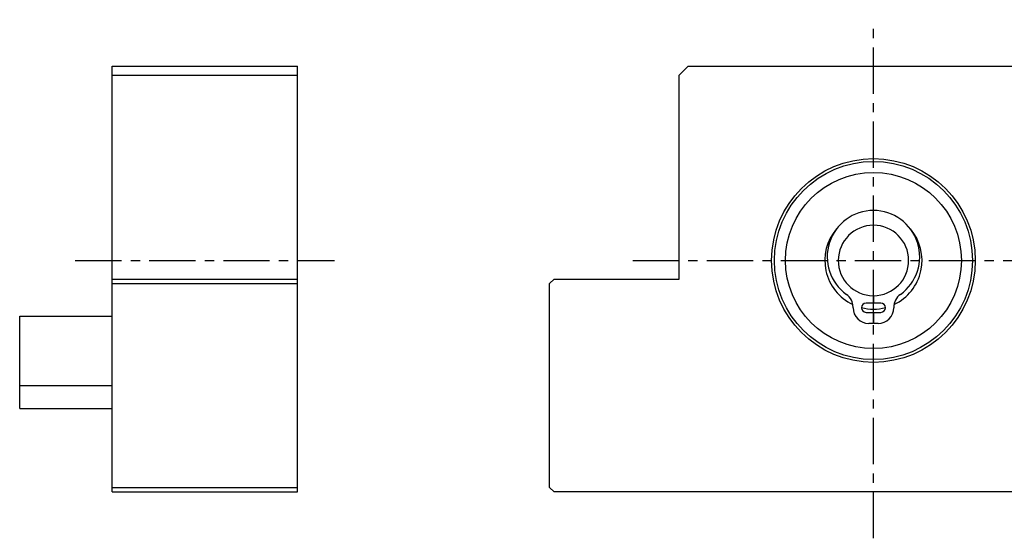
# Model space of a CAD drawing. Header units: millimetres. Extents: x 1526 to 1874, y 1078 to 1324.
# Tile 2 of 3: x 1697 to 1804, y 1136 to 1192. Entities that reach past the tile are written whole.
import ezdxf

# ---------------------------------------------------------------- set-up
doc = ezdxf.new("R2010")
doc.units = ezdxf.units.MM
doc.linetypes.add('CENTER', pattern=[2, 1.25, -0.25, 0.25, -0.25])
doc.layers.add('S1', color=1, linetype='CENTER')

msp = doc.modelspace()

# ---------------------------------------------------------------- linework, layer by layer
for p, q in [((1707.490699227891, 1186.72286030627), (1727.490699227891, 1186.72286030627)), ((1707.490699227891, 1185.72286030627), (1707.490699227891, 1186.72286030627)), ((1727.490699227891, 1185.72286030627), (1727.490699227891, 1186.72286030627)), ((1768.716834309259, 1185.72286030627), (1769.716834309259, 1186.72286030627)), ((1769.716834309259, 1186.72286030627), (1809.716834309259, 1186.72286030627)), ((1707.490699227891, 1185.72286030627), (1727.490699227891, 1185.72286030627)), ((1707.490699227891, 1163.72286030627), (1707.490699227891, 1185.72286030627)), ((1727.490699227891, 1163.72286030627), (1727.490699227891, 1185.72286030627)), ((1768.716834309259, 1163.72286030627), (1768.716834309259, 1185.72286030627)), ((1707.490699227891, 1163.22286030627), (1707.490699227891, 1163.72286030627)), ((1707.490699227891, 1163.72286030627), (1727.490699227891, 1163.72286030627)), ((1727.490699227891, 1163.22286030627), (1727.490699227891, 1163.72286030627)), ((1754.716834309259, 1163.22286030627), (1755.216834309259, 1163.72286030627)), ((1755.216834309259, 1163.72286030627), (1768.716834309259, 1163.72286030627)), ((1707.490699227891, 1141.22286030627), (1707.490699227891, 1163.22286030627)), ((1707.490699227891, 1163.22286030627), (1727.490699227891, 1163.22286030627)), ((1727.490699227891, 1141.22286030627), (1727.490699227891, 1163.22286030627)), ((1754.716834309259, 1141.22286030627), (1754.716834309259, 1163.22286030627)), ((1789.691834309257, 1161.922942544), (1789.691834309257, 1161.122860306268)), ((1789.741834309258, 1161.122860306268), (1789.741834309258, 1161.922942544)), ((1787.516834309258, 1160.622860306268), (1787.516834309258, 1160.674924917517)), ((1789.691834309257, 1161.122860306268), (1788.916834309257, 1161.122860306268)), ((1790.516834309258, 1161.122860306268), (1789.741834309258, 1161.122860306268)), ((1791.916834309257, 1160.674924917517), (1791.916834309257, 1160.622860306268)), ((1697.490699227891, 1152.22286030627), (1697.490699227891, 1159.72286030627)), ((1697.490699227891, 1159.72286030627), (1707.490699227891, 1159.72286030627)), ((1788.916834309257, 1160.122860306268), (1789.691834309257, 1160.122860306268)), ((1789.691834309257, 1160.122860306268), (1789.691834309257, 1158.922860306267)), ((1789.741834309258, 1158.922860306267), (1789.741834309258, 1160.122860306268)), ((1789.741834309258, 1160.122860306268), (1790.516834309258, 1160.122860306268)), ((1789.691834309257, 1158.922860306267), (1789.216834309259, 1158.922860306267)), ((1790.216834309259, 1158.922860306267), (1789.741834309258, 1158.922860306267)), ((1697.490699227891, 1152.22286030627), (1707.490699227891, 1152.22286030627)), ((1697.490699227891, 1149.72286030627), (1697.490699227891, 1152.22286030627)), ((1697.490699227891, 1149.72286030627), (1707.490699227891, 1149.72286030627)), ((1707.490699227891, 1140.72286030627), (1707.490699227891, 1141.22286030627)), ((1707.490699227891, 1141.22286030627), (1727.490699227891, 1141.22286030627)), ((1707.490699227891, 1140.72286030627), (1727.490699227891, 1140.72286030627)), ((1727.490699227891, 1140.72286030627), (1727.490699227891, 1141.22286030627)), ((1755.216834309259, 1140.72286030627), (1754.716834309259, 1141.22286030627)), ((1824.216834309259, 1140.72286030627), (1755.216834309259, 1140.72286030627))]:
    msp.add_line(p, q)
for radius in [11, 10.7, 9.5]:
    msp.add_circle((1789.716834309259, 1165.72286030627), radius)
for centre, radius, start, end in [((1789.716834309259, 1166.122860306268), 5.000000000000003, 305.5976452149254, 234.4023547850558), ((1789.716834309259, 1165.72286030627), 5.249999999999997, 139.5928984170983, 244.9194863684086), ((1789.716834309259, 1165.72286030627), 3.799999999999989, 270.3769486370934, 269.6230513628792), ((1789.716834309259, 1165.72286030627), 5.25, 295.0805136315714, 40.40710158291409), ((1785.816834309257, 1160.674924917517), 1.700000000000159, 0, 54.40235478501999), ((1793.616834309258, 1160.674924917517), 1.700000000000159, 125.59764521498, 180), ((1789.216834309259, 1160.622860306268), 1.700000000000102, 180, 270), ((1788.916834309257, 1160.622860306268), 0.5, 90, 270), ((1789.716834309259, 1165.72286030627), 5.250000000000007, 255.6653744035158, 284.3346255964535), ((1790.216834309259, 1160.622860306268), 1.700000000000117, 270, 0), ((1790.516834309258, 1160.622860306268), 0.5, 270, 90)]:
    msp.add_arc(centre, radius, start, end)
at = {"layer": 'S1', "ltscale": 4}
for p, q in [((1789.716834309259, 1135.72286030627), (1789.716834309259, 1191.72286030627)), ((1703.490699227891, 1165.72286030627), (1731.490699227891, 1165.72286030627)), ((1763.716834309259, 1165.72286030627), (1815.716834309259, 1165.72286030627))]:
    msp.add_line(p, q, dxfattribs=at)

doc.saveas('drawing.dxf')
